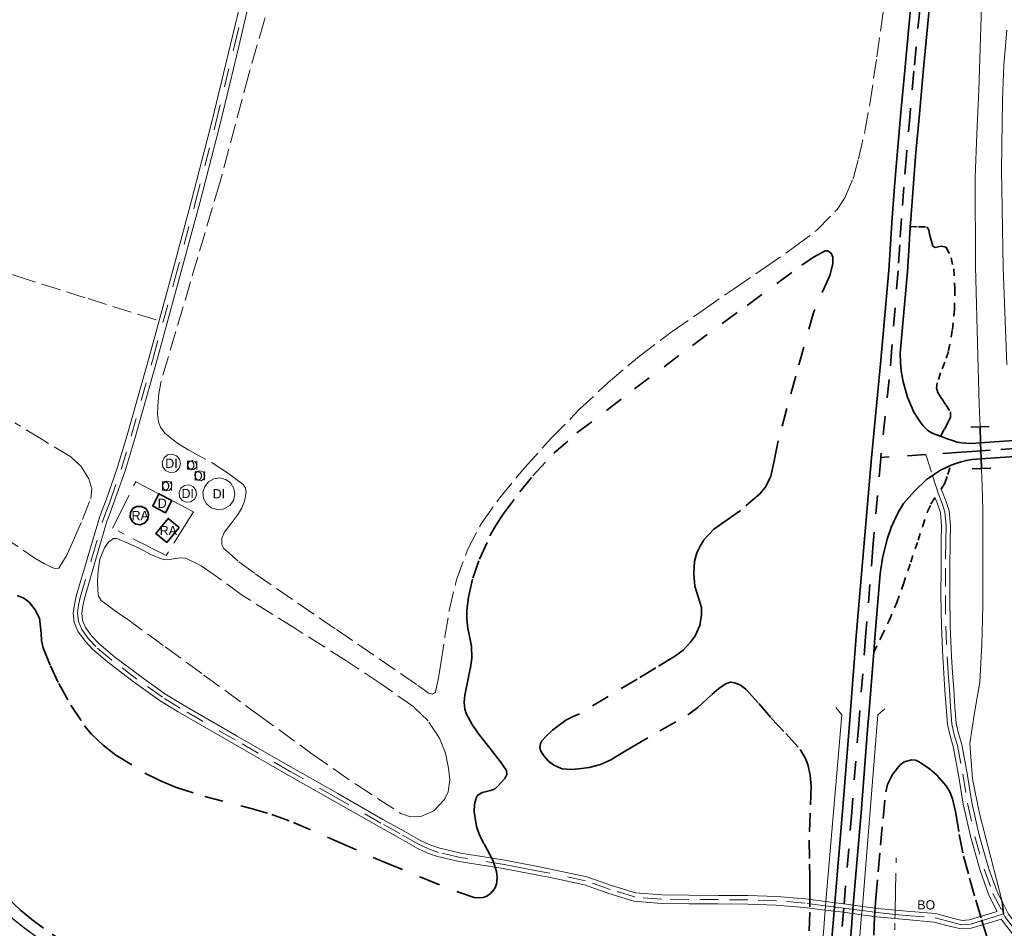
# Model space of a CAD drawing. Header units: metres. Extents: x 397317 to 400830, y 4588008 to 4590370.
# Tile 25 of 88: x 398457 to 398723, y 4588727 to 4588972. Entities that reach past the tile are written whole.
import ezdxf
from ezdxf.enums import TextEntityAlignment as Align

# ---------------------------------------------------------------- set-up
doc = ezdxf.new("R2010")
doc.units = ezdxf.units.M
doc.header["$MEASUREMENT"] = 0
for name, pattern in [('bt5mv20_conduc', [17.375, 10, -2.75, 1.875, -2.75]), ('bt5mv20_filat', [17.375, 10, -2.75, 1.875, -2.75]), ('bt5mv20_nopinta', [10, 5, -5]), ('bt5mv20_tlin1', [7, 5.25, -1.75]), ('bt5mv20_tlin7', [3.75, 1.875, -1.875])]:
    doc.linetypes.add(name, pattern=pattern)
for name, color, linetype, lineweight in [('COB01_CN', 7, 'Continuous', 15), ('COB01_LN', 7, 'Continuous', 15), ('CON01_LN', 7, 'Continuous', 15), ('DIP01_CN', 7, 'Continuous', 15), ('DIP01_LN', 7, 'Continuous', 15), ('EDI01_CN', 7, 'Continuous', 15), ('EDI01_LN', 7, 'Continuous', 15), ('ESP02_LN', 7, 'Continuous', 15), ('FLU01_LN', 7, 'Continuous', 15), ('FLU03_LN', 7, 'Continuous', 15), ('FLU04_LN', 7, 'Continuous', 15), ('MAI01_LN', 7, 'Continuous', 15), ('PAR01_LN', 7, 'Continuous', 15), ('PON01_LN', 7, 'Continuous', 15), ('PON02_LN', 7, 'Continuous', 15), ('RAI01_CN', 7, 'Continuous', 15), ('RAI01_LN', 7, 'Continuous', 15), ('TAN02_LN', 7, 'Continuous', 15), ('VIA01_LN', 7, 'Continuous', 15), ('VIA04_LN', 7, 'Continuous', 15), ('VIA16_LN', 7, 'Continuous', 15), ('VIA17_LN', 7, 'Continuous', 15), ('VIA19_LN', 7, 'Continuous', 15), ('VIA20_LN', 7, 'Continuous', 15)]:
    doc.layers.add(name, color=color, linetype=linetype, lineweight=lineweight)
doc.styles.add('034', font='txt')

msp = doc.modelspace()

# ---------------------------------------------------------------- linework, layer by layer
at = {"layer": 'COB01_LN', "color": 92, "linetype": 'bt5mv20_nopinta', "lineweight": 35}
for points in [[(398579.32, 4588802.8, 131.86), (398578.4, 4588807.69, 131.65), (398578.07, 4588810.13, 131.54), (398578.06, 4588812.57, 131.45), (398578.53, 4588816.05, 131.33), (398579.73, 4588821.2, 131.15), (398581.5, 4588826.3, 131.07), (398584.34, 4588832.6, 131.2), (398586.01, 4588835.57, 131.33), (398587.92, 4588838.45, 131.47), (398592.43, 4588844.49, 131.78), (398595.96, 4588848.84, 132.02), (398601.61, 4588854.95, 132.38), (398607.86, 4588860.44, 132.71), (398623.39, 4588872.34, 133.28), (398639.04, 4588884.05, 133.7), (398653.8, 4588894.91, 133.78), (398668.62, 4588905.74, 133.75), (398671.72, 4588907.93, 133.83), (398674.87, 4588909.68, 134.2), (398675.52, 4588909.67, 134.35), (398676.49, 4588908.97, 134.66), (398676.99, 4588907.95, 134.95), (398676.97, 4588906.13, 135.38), (398676.13, 4588902.95, 136.12), (398671.83, 4588893.27, 138.26), (398666.96, 4588875.81, 141.8), (398664.55, 4588867.06, 143.36), (398662.18, 4588858.3, 144.64), (398661.24, 4588853.3, 145.06), (398660.08, 4588848.32, 145.25), (398658.69, 4588845.73, 145.32), (398657.24, 4588844.02, 145.36), (398652.05, 4588839.5, 145.49), (398648.46, 4588837, 145.68), (398644.87, 4588834.44, 145.96), (398642.17, 4588831.54, 146.52), (398641.1, 4588829.89, 146.85), (398640.24, 4588828.07, 147.06), (398639.62, 4588825.84, 147.17), (398639.39, 4588822.4, 147.25), (398639.66, 4588819.04, 147.24), (398640.61, 4588816.14, 147.18), (398641.49, 4588813.24, 147.12), (398641.52, 4588811.34, 147.1), (398641.04, 4588808.45, 147.08), (398639.75, 4588805.61, 147.06), (398638.53, 4588803.87, 147.02), (398636.51, 4588801.71, 146.93), (398634.16, 4588800, 146.86), (398629.14, 4588796.97, 147.06), (398624.11, 4588793.95, 147.27), (398616.31, 4588789.26, 147.16), (398608.5, 4588784.58, 147.02), (398606.69, 4588783.73, 147.02), (398604.85, 4588782.82, 147.02), (398601.22, 4588780.12, 146.86), (398599.67, 4588778.68, 146.47), (398598.38, 4588777.24, 145.68), (398597.98, 4588776.58, 145.15), (398597.84, 4588775.38, 144.03), (398598.11, 4588774.47, 143.07), (398598.98, 4588773.11, 141.59), (398600.19, 4588771.79, 140.22), (398601.59, 4588770.66, 138.84), (398603.85, 4588769.73, 136.83), (398605.11, 4588769.56, 136.01), (398606.48, 4588769.54, 135.4), (398609.11, 4588769.74, 134.92), (398611.16, 4588770.06, 134.93), (398614.2, 4588770.86, 135.3), (398616.99, 4588772.13, 135.83), (398619.82, 4588773.86, 136.41), (398622.65, 4588775.58, 136.97), (398630.26, 4588779.94, 138.17), (398637.83, 4588784.29, 139.23), (398640.52, 4588786.27, 139.64), (398644.31, 4588789.8, 139.97), (398646.19, 4588791.43, 139.82), (398648.13, 4588792.73, 139.36), (398649.45, 4588793.07, 138.81), (398650.5, 4588792.95, 138.27), (398652.07, 4588792.3, 137.38), (398653.44, 4588791.25, 136.59), (398656.98, 4588787.37, 134.32), (398660.33, 4588783.42, 132.47), (398664.28, 4588779.25, 131.21), (398668.16, 4588774.88, 130.01), (398669.53, 4588772.66, 129.4), (398670.25, 4588770.84, 128.93), (398670.89, 4588767.94, 128.23), (398671.09, 4588764.98, 127.59), (398670.84, 4588757.7, 126.61), (398670.62, 4588750.43, 125.83), (398670.71, 4588743.93, 124.52)], [(398456.65, 4588816.49, 127.35), (398458.45, 4588815.79, 127.35), (398459.89, 4588814.69, 127.35), (398461.52, 4588812.68, 127.32), (398462.61, 4588810.4, 127.25), (398463.09, 4588806.36, 127.07), (398463.23, 4588804.34, 126.97), (398463.67, 4588802.39, 126.91), (398465.6, 4588797.5, 126.91), (398467.87, 4588792.71, 126.93), (398471.11, 4588786.86, 126.84), (398474.85, 4588781.29, 126.71), (398476.72, 4588779.05, 126.63), (398479.84, 4588776.07, 126.49), (398483.32, 4588773.42, 126.36), (398491.13, 4588768.56, 126.12), (398495.2, 4588766.51, 126.01), (398499.41, 4588764.74, 125.92), (398507.36, 4588762.2, 125.81), (398519.46, 4588759.06, 125.75), (398525.45, 4588757.33, 125.74), (398531.29, 4588755.19, 125.74), (398543.68, 4588749.8, 125.84), (398556.06, 4588744.37, 125.93), (398566.08, 4588740.23, 125.77), (398576.15, 4588736.24, 125.43), (398580.34, 4588734.85, 125.2), (398582.48, 4588734.9, 125.08), (398583.52, 4588735.29, 125.03), (398584.52, 4588735.99, 125), (398585.62, 4588737.38, 124.97), (398586.08, 4588738.52, 124.96), (398586.29, 4588740.27, 124.95), (398586.12, 4588741.95, 124.95), (398585.11, 4588744.99, 124.96), (398582.7, 4588749.53, 125.01), (398581.56, 4588751.81, 125.04), (398580.75, 4588754.1, 125.07), (398580.09, 4588758.09, 125.18), (398580.17, 4588760.14, 125.28), (398580.72, 4588762.03, 125.39), (398581.16, 4588762.64, 125.46), (398582.33, 4588763.27, 125.66), (398584.5, 4588763.82, 126.11), (398585.54, 4588764.22, 126.38), (398586.39, 4588764.88, 126.67), (398588.36, 4588767.05, 127.8), (398588.95, 4588768.13, 128.4), (398588.81, 4588769.21, 128.83), (398587.23, 4588771.59, 129.42), (398584.36, 4588775.16, 130.15), (398581.57, 4588778.74, 130.74), (398579.64, 4588781.52, 131.16), (398577.92, 4588784.6, 131.45), (398577.54, 4588785.82, 131.48), (398577.42, 4588787.7, 131.49), (398577.56, 4588789.57, 131.51), (398578.55, 4588794.56, 131.79), (398579.13, 4588797.06, 131.92), (398579.48, 4588799.56, 131.95), (398579.32, 4588802.8, 131.86)], [(398470.26, 4588722.26, 124.63), (398463.69, 4588726.63, 124.36), (398460.54, 4588728.96, 124.19), (398457.52, 4588731.49, 124.12), (398451.94, 4588736.91, 124.17), (398446.72, 4588742.65, 124.26), (398434.69, 4588757.01, 124.61), (398422.68, 4588771.38, 124.83), (398411.34, 4588784.77, 124.8), (398405.41, 4588791.22, 124.79), (398399.03, 4588797.21, 124.77)], [(398688.07, 4588724.72, 124.97), (398688.24, 4588729.75, 124.94), (398688.57, 4588734.74, 125.25), (398689.21, 4588741.9, 126.18), (398689.87, 4588749.05, 127.16), (398690.56, 4588756.27, 128.09), (398691.28, 4588763.5, 128.98), (398691.71, 4588765.46, 129.1), (398693.09, 4588768.18, 128.93), (398695.12, 4588770.72, 128.47), (398696.26, 4588771.59, 128.2), (398698.28, 4588772.14, 127.71), (398699.27, 4588772.05, 127.48), (398700.15, 4588771.7, 127.29), (398702.97, 4588769.81, 126.7), (398704.99, 4588768.11, 126.28), (398707.61, 4588765.13, 125.7), (398708.61, 4588763.44, 125.45), (398709.33, 4588761.62, 125.24), (398710.24, 4588757.75, 124.87), (398711.13, 4588751.91, 124.4), (398712.26, 4588746.13, 124.04), (398713.9, 4588740.18, 123.73), (398715.59, 4588734.23, 123.57), (398717.17, 4588728.91, 123.59), (398718.85, 4588723.62, 123.62)], [(398670.71, 4588743.93, 124.52), (398670.75, 4588740.68, 123.88), (398670.78, 4588737.41, 123.53), (398670.74, 4588730.96, 123.35), (398670.58, 4588724.48, 123.28)]]:
    msp.add_polyline3d(points, dxfattribs=at)
at = {"layer": 'CON01_LN', "color": 7, "linetype": 'bt5mv20_conduc', "lineweight": 15}
msp.add_polyline3d([(398692.22, 4588643.75, 127.68), (398692.22, 4588643.93, 128.18), (398693.77, 4588729.24, 128.6), (398693.79, 4588730.37, 128.6), (398693.81, 4588731.51, 128.61), (398694.07, 4588745.65, 128.68)], dxfattribs=at)
at = {"layer": 'DIP01_LN', "color": 6, "linetype": 'Continuous', "lineweight": 15}
for points in [[(398499.11, 4588849.88, 132.91), (398497.86, 4588849.78, 132.91), (398496.72, 4588850.3, 132.91), (398495.98, 4588851.31, 132.91), (398495.82, 4588852.55, 132.92), (398496.29, 4588853.71, 132.92), (398497.27, 4588854.5, 132.92), (398498.5, 4588854.71, 132.92), (398499.68, 4588854.29, 132.92), (398500.51, 4588853.36, 132.92), (398500.78, 4588852.13, 132.92), (398500.41, 4588850.93, 132.91), (398499.51, 4588850.06, 132.91), (398499.11, 4588849.88, 132.91)], [(398504.25, 4588850.52, 132.6), (398504.96, 4588851.03, 132.61), (398505.16, 4588851.88, 132.63), (398504.74, 4588852.65, 132.65), (398503.91, 4588852.95, 132.66), (398503.1, 4588852.63, 132.65), (398502.7, 4588851.85, 132.63), (398502.92, 4588851, 132.61), (398503.64, 4588850.51, 132.6), (398504.25, 4588850.52, 132.6)], [(398506.35, 4588847.54, 132.91), (398507.09, 4588848.08, 132.91), (398507.32, 4588848.97, 132.91), (398506.93, 4588849.81, 132.91), (398506.09, 4588850.2, 132.91), (398505.2, 4588849.98, 132.91), (398504.65, 4588849.23, 132.91), (398504.7, 4588848.32, 132.91), (398505.32, 4588847.64, 132.91), (398506.24, 4588847.51, 132.91), (398506.35, 4588847.54, 132.91)], [(398497.73, 4588844.96, 132.99), (398498.34, 4588845.6, 132.99), (398498.39, 4588846.49, 132.99), (398497.85, 4588847.2, 132.99), (398496.98, 4588847.38, 132.99), (398496.2, 4588846.94, 132.99), (398495.89, 4588846.11, 132.99), (398496.2, 4588845.27, 132.99), (398496.98, 4588844.84, 132.99), (398497.73, 4588844.96, 132.99)], [(398512.66, 4588839.99, 133.34), (398514.06, 4588840.87, 133.34), (398515.02, 4588842.22, 133.34), (398515.4, 4588843.83, 133.34), (398515.15, 4588845.46, 133.34), (398514.3, 4588846.88, 133.34), (398512.98, 4588847.87, 133.34), (398511.38, 4588848.29, 133.34), (398509.75, 4588848.08, 133.34), (398508.31, 4588847.27, 133.34), (398507.28, 4588845.98, 133.34), (398506.81, 4588844.4, 133.34), (398506.98, 4588842.75, 133.34), (398507.75, 4588841.29, 133.34), (398509.02, 4588840.23, 133.34), (398510.59, 4588839.72, 133.34), (398512.24, 4588839.85, 133.34), (398512.66, 4588839.99, 133.34)], [(398503.62, 4588841.88, 133.34), (398504.59, 4588842.63, 133.34), (398505.05, 4588843.76, 133.34), (398504.89, 4588844.97, 133.34), (398504.14, 4588845.94, 133.34), (398503.02, 4588846.42, 133.34), (398501.8, 4588846.26, 133.34), (398500.83, 4588845.53, 133.34), (398500.35, 4588844.41, 133.34), (398500.49, 4588843.19, 133.34), (398501.21, 4588842.21, 133.34), (398502.33, 4588841.72, 133.34), (398503.55, 4588841.85, 133.34), (398503.62, 4588841.88, 133.34)]]:
    msp.add_polyline3d(points, dxfattribs=at)
at = {"layer": 'EDI01_LN', "color": 1, "linetype": 'Continuous', "lineweight": 35}
msp.add_polyline3d([(398498.41, 4588842.2, 130.19), (398494.93, 4588843.99, 130.19), (398493.23, 4588840.68, 130.19), (398496.71, 4588838.89, 130.19), (398498.41, 4588842.2, 130.19)], dxfattribs=at)
at = {"layer": 'ESP02_LN', "color": 254, "linetype": 'bt5mv20_tlin7', "lineweight": 35}
for points in [[(398697.9, 4588916.18, 133.45), (398700.12, 4588916.13, 133.19), (398702.34, 4588916.08, 132.98), (398702.9, 4588915.35, 132.97), (398703.1, 4588914.14, 132.98), (398703.52, 4588912.53, 132.98), (398703.98, 4588910.94, 132.98), (398704.63, 4588910.58, 132.98), (398706.26, 4588910.92, 132.98), (398707.55, 4588910.65, 132.98), (398708.93, 4588907.78, 132.98), (398709.62, 4588904.75, 132.98), (398709.95, 4588899.31, 132.98), (398709.85, 4588893.89, 132.98), (398709.25, 4588888.14, 132.98), (398708.2, 4588882.43, 132.98), (398707.19, 4588879.54, 132.98), (398706.09, 4588876.7, 132.98), (398705.19, 4588873.97, 132.96), (398705.02, 4588872.61, 132.95), (398705.36, 4588871.37, 132.94), (398706.4, 4588869.7, 132.94), (398707.48, 4588868.05, 132.94), (398708.73, 4588866.15, 132.94), (398708.75, 4588864.66, 132.93), (398708, 4588863.15, 132.94), (398707.02, 4588861.34, 133.03), (398706.04, 4588859.53, 133.14)], [(398706.25, 4588845.28, 132.75), (398707.26, 4588846.88, 132.85), (398708.02, 4588849.25, 133.07), (398708.77, 4588851.61, 133.29)], [(398688.01, 4588801.2, 132.81), (398690.1, 4588805.47, 132.74), (398692.19, 4588809.74, 132.67), (398694.27, 4588814.62, 132.65), (398696.03, 4588819.63, 132.66), (398698.02, 4588825.54, 132.65), (398700, 4588831.45, 132.64), (398701.27, 4588835.31, 132.64), (398702.55, 4588839.17, 132.64), (398703.48, 4588841.21, 132.66), (398704.56, 4588843.05, 132.69)]]:
    msp.add_polyline3d(points, dxfattribs=at)
at = {"layer": 'FLU01_LN', "color": 150, "linetype": 'Continuous', "lineweight": 15}
for points in [[(398717.29, 4588981.39, 129.76), (398716.83, 4588967.2, 129.24), (398716.46, 4588953, 128.72), (398715.86, 4588941.25, 128.54), (398715.4, 4588929.5, 128.36), (398715.54, 4588905.37, 128), (398716.15, 4588881.23, 127.65), (398716.33, 4588874.63, 127.59), (398716.53, 4588868.03, 127.55), (398716.75, 4588862.13, 127.5)], [(398717.16, 4588850.81, 127.38), (398717.43, 4588843.06, 127.27), (398717.5, 4588839.26, 126.42), (398717.52, 4588835.47, 125.42), (398717.53, 4588824.56, 124.52), (398717.47, 4588813.63, 124.08), (398717.2, 4588803.34, 124.03), (398716.71, 4588793.07, 123.94), (398715.28, 4588784.79, 123.72), (398714.02, 4588776.55, 123.55), (398714.69, 4588767.03, 123.52), (398716.59, 4588757.61, 123.49), (398719.65, 4588745.71, 123.44), (398722.71, 4588733.81, 123.38)]]:
    msp.add_polyline3d(points, dxfattribs=at)
at = {"layer": 'FLU03_LN', "color": 150, "linetype": 'bt5mv20_nopinta', "lineweight": 35}
msp.add_polyline3d([(398716.75, 4588862.13, 127.5), (398716.91, 4588857.81, 127.46), (398716.99, 4588855.61, 127.44), (398716.99, 4588855.54, 127.44), (398717.07, 4588853.41, 127.41), (398717.16, 4588850.81, 127.38)], dxfattribs=at)
at = {"layer": 'FLU04_LN', "color": 202, "linetype": 'bt5mv20_nopinta', "lineweight": 35}
msp.add_polyline3d([(398722.71, 4588733.81, 123.38), (398723.08, 4588730.49, 123.32)], dxfattribs=at)
at = {"layer": 'MAI01_LN', "color": 150, "linetype": 'Continuous', "lineweight": 25}
msp.add_polyline3d([(398449.72, 4588733.78, 123.7), (398458.3, 4588726.96, 123.7), (398467.16, 4588720.43, 123.7)], dxfattribs=at)
at = {"layer": 'PAR01_LN', "color": 3, "linetype": 'bt5mv20_tlin1', "lineweight": 15}
for points in [[(398369.36, 4589016.54, 134.22), (398370.6, 4589002.84, 133.98), (398371.67, 4588994.72, 133.67), (398373.1, 4588986.66, 133.41), (398375.22, 4588976.33, 133.12), (398377.34, 4588966.01, 132.83), (398380.33, 4588957.24, 132.46), (398383.32, 4588948.47, 132.1), (398385.45, 4588942.76, 132.02), (398387.89, 4588937.13, 132.01), (398389.5, 4588934.37, 131.96), (398391.65, 4588932.02, 131.91), (398393.37, 4588930.83, 131.88), (398399.45, 4588927.55, 131.81), (398405.53, 4588924.28, 131.73), (398413.86, 4588919.8, 131.57), (398422.21, 4588915.34, 131.4), (398430.51, 4588911.48, 131.28), (398439.09, 4588908.28, 131.18), (398456.61, 4588902.75, 130.82), (398475.77, 4588896.73, 130.19), (398494.94, 4588890.7, 129.56)], [(398525.72, 4588979.24, 130.42), (398523.4, 4588972.02, 130.28), (398519.25, 4588957.4, 130.15), (398511.37, 4588928.03, 129.91), (398503.46, 4588901.25, 129.3), (398495.52, 4588874.45, 128.77), (398494.86, 4588871.08, 128.73), (398494.58, 4588867.66, 128.69), (398494.54, 4588865.52, 128.66), (398494.84, 4588863.39, 128.64), (398495.34, 4588862.03, 128.62), (398496.52, 4588860.41, 128.6), (398499.72, 4588857.8, 128.54), (398503, 4588855.82, 128.46), (398509.57, 4588852.16, 128.31), (398513.68, 4588849.51, 128.35), (398517.68, 4588846.51, 128.38), (398518.31, 4588845.56, 128.36), (398518.51, 4588844.39, 128.33), (398518.08, 4588842.02, 128.28), (398517.31, 4588840.21, 128.25), (398516.36, 4588838.45, 128.23), (398514.44, 4588835.97, 128.25), (398512.54, 4588833.54, 128.27), (398511.91, 4588831.95, 128.27), (398511.89, 4588830.24, 128.26), (398512.39, 4588829.32, 128.27), (398516.5, 4588825.64, 128.37), (398520.91, 4588822.39, 128.47), (398542.89, 4588807.32, 128.9), (398564.86, 4588792.25, 129.33), (398566.32, 4588791.19, 129.33), (398567.77, 4588790.12, 129.33), (398568.81, 4588789.88, 129.33), (398569.61, 4588790.37, 129.33), (398570.49, 4588794.26, 129.37), (398571.09, 4588798.17, 129.44), (398572.2, 4588805.31, 129.55), (398573.34, 4588812.44, 129.66), (398575.3, 4588820.79, 129.81), (398578.27, 4588828.9, 129.98), (398582.12, 4588836.17, 130.2), (398586.89, 4588842.84, 130.42), (398593.78, 4588851.13, 130.64), (398601.01, 4588859.08, 130.85), (398608.49, 4588866.73, 131.08), (398616.29, 4588874.06, 131.3), (398624.72, 4588881.21, 131.47), (398633.54, 4588887.84, 131.58), (398641.98, 4588893.65, 131.67), (398650.42, 4588899.46, 131.72), (398658.49, 4588905.04, 131.72), (398666.55, 4588910.63, 131.72), (398672.66, 4588915.25, 131.72), (398678.12, 4588920.82, 131.72), (398680.24, 4588923.99, 131.69), (398682.46, 4588929.13, 131.6), (398683.95, 4588934.53, 131.54), (398685.61, 4588941.87, 131.54), (398686.97, 4588949.25, 131.54), (398688.88, 4588962.01, 131.5), (398690.63, 4588974.79, 131.45)], [(398446.6, 4588836.57, 127.32), (398461.42, 4588826.62, 127.27), (398464.01, 4588825.09, 127.27), (398466.68, 4588823.8, 127.27), (398467.89, 4588823.93, 127.27), (398470.12, 4588827.59, 127.27), (398471.81, 4588831.43, 127.27), (398474.3, 4588837.04, 127.27), (398476.5, 4588842.69, 127.27), (398476.78, 4588845.34, 127.27), (398476.01, 4588848.01, 127.27), (398473.91, 4588851.35, 127.27), (398471.08, 4588853.95, 127.27), (398463.51, 4588858.55, 127.37), (398456.02, 4588863.17, 127.47)], [(398486.16, 4588810.27, 127.51), (398496.6, 4588802.66, 127.54), (398507.03, 4588795.04, 127.57), (398521.63, 4588784.4, 127.58), (398536.24, 4588773.75, 127.55), (398548.1, 4588765.52, 127.24), (398560.24, 4588757.64, 126.95), (398562.86, 4588756.73, 126.95), (398565.63, 4588756.84, 126.95), (398569.19, 4588758.36, 126.95), (398572.07, 4588761.38, 126.95), (398573.04, 4588763.49, 126.95), (398573.47, 4588766.7, 126.95), (398573.15, 4588769.87, 126.97), (398572.31, 4588773.94, 127.03), (398570.68, 4588777.94, 127.1), (398567.61, 4588782.63, 127.19), (398563.76, 4588786.41, 127.28), (398554.8, 4588792.77, 127.27), (398545.67, 4588798.79, 127.21), (398531.59, 4588807.68, 127.41), (398517.51, 4588816.54, 127.57), (398510.11, 4588821.94, 127.5), (398506.33, 4588824.53, 127.46), (398502.18, 4588826.63, 127.44), (398500.82, 4588826.72, 127.44), (398499.43, 4588826.49, 127.44), (398497.83, 4588826.22, 127.44), (398496.24, 4588826.19, 127.44), (398492.75, 4588827.61, 127.44), (398489.39, 4588829.37, 127.44), (398486.49, 4588830.69, 127.44), (398483.58, 4588831.88, 127.44), (398482.64, 4588831.88, 127.44), (398481.32, 4588830.91, 127.44), (398480.2, 4588829.43, 127.44), (398478.93, 4588826.35, 127.44), (398478.5, 4588823.2, 127.44), (398478.29, 4588820.47, 127.44), (398478.38, 4588817.75, 127.44), (398478.59, 4588816.3, 127.44), (398479.3, 4588815.13, 127.44), (398481.29, 4588813.69, 127.45), (398483.28, 4588812.24, 127.46), (398486.16, 4588810.27, 127.51)]]:
    msp.add_polyline3d(points, dxfattribs=at)
at = {"layer": 'PON01_LN', "color": 1, "linetype": 'Continuous', "lineweight": 15}
for points in [[(398679.39, 4588784.32, 132.76), (398677.78, 4588786.23, 132.76)], [(398665.83, 4588624.2, 132.76), (398666.8, 4588635.64, 132.76), (398666.9, 4588636.91, 132.76), (398667.01, 4588638.19, 132.76), (398667.43, 4588643.12, 132.76), (398669.14, 4588663.22, 132.76), (398669.19, 4588663.85, 132.76), (398669.42, 4588666.57, 132.76), (398669.65, 4588669.26, 132.76), (398669.82, 4588671.31, 132.76), (398670.21, 4588675.88, 132.76), (398670.27, 4588676.56, 132.76), (398674.32, 4588724.39, 132.76), (398674.93, 4588731.55, 132.76), (398675.03, 4588732.69, 132.76), (398675.12, 4588733.82, 132.76), (398679.39, 4588784.32, 132.76)], [(398689.14, 4588784.24, 132.76), (398684.95, 4588732.53, 132.76), (398684.86, 4588731.4, 132.76), (398684.76, 4588730.26, 132.76), (398684.3, 4588724.55, 132.76), (398680.8, 4588681.35, 132.76), (398680.73, 4588680.46, 132.76), (398680.27, 4588674.82, 132.76), (398680.05, 4588672.09, 132.76), (398679.84, 4588669.47, 132.76), (398679.7, 4588667.8, 132.76), (398679.36, 4588663.59, 132.76), (398677.88, 4588645.33, 132.76), (398677.53, 4588641.06, 132.76), (398677.43, 4588639.84, 132.76), (398677.34, 4588638.63, 132.76), (398676.15, 4588623.98, 132.76)], [(398689.14, 4588784.24, 132.76), (398691.04, 4588785.86, 132.76)]]:
    msp.add_polyline3d(points, dxfattribs=at)
at = {"layer": 'PON02_LN', "color": 1, "linetype": 'Continuous', "lineweight": 35}
for points in [[(398714.25, 4588862.04, 127.5), (398716.75, 4588862.13, 127.5), (398719.25, 4588862.22, 127.5)], [(398719.66, 4588850.9, 127.38), (398717.16, 4588850.81, 127.38), (398714.66, 4588850.72, 127.38)]]:
    msp.add_polyline3d(points, dxfattribs=at)
at = {"layer": 'RAI01_LN', "color": 202, "linetype": 'Continuous', "lineweight": 35}
for points in [[(398492.03, 4588838.94, 128.28), (398491.35, 4588840.01, 128.28), (398490.24, 4588840.61, 128.28), (398488.98, 4588840.61, 128.28), (398487.87, 4588839.99, 128.28), (398487.2, 4588838.92, 128.28), (398487.13, 4588837.66, 128.28), (398487.68, 4588836.52, 128.28), (398488.71, 4588835.79, 128.28), (398489.96, 4588835.64, 128.28), (398491.13, 4588836.12, 128.28), (398491.92, 4588837.11, 128.28), (398492.14, 4588838.35, 128.28), (398492.03, 4588838.94, 128.28)], [(398497.04, 4588830.83, 128.38), (398500.38, 4588834.92, 128.38), (398497.43, 4588837.33, 128.38), (398494.09, 4588833.24, 128.38), (398497.04, 4588830.83, 128.38)]]:
    msp.add_polyline3d(points, dxfattribs=at)
at = {"layer": 'TAN02_LN', "color": 7, "linetype": 'bt5mv20_filat', "lineweight": 15}
msp.add_polyline3d([(398498.41, 4588842.2, 127.55), (398504.29, 4588839.14, 127.55), (398496.88, 4588827.29, 127.55), (398482.37, 4588834.72, 127.55), (398488.64, 4588847.24, 127.55), (398494.93, 4588843.99, 127.55)], dxfattribs=at)
at = {"layer": 'VIA01_LN', "color": 6, "linetype": 'bt5mv20_nopinta', "lineweight": 35}
for points in [[(398693.39, 4589153.03, 134.97), (398700.13, 4589135.02, 134.09), (398703.22, 4589122.88, 133.7), (398705.59, 4589110.55, 133.55), (398707.28, 4589102.67, 133.55), (398708.37, 4589094.71, 133.55), (398708.46, 4589086.25, 133.51), (398708.44, 4589077.79, 133.43), (398708.43, 4589069.18, 133.24), (398708.19, 4589060.58, 133.09), (398705.03, 4589025.68, 133.09), (398703.85, 4589011.17, 133.09), (398701.37, 4588984.66, 133.11), (398698.9, 4588958.14, 133.21), (398697.87, 4588946.75, 133.31), (398696.84, 4588935.36, 133.39), (398696.18, 4588926.85, 133.41), (398695.52, 4588918.35, 133.44), (398695.08, 4588911.29, 133.46), (398694.61, 4588904.24, 133.45), (398692.93, 4588883.53, 133.28), (398692.21, 4588874.88, 133.25), (398689.95, 4588853.82, 133.08)], [(398727.34, 4588856.34, 132.73), (398719.48, 4588855.78, 133.13), (398716.99, 4588855.61, 133.26), (398714.49, 4588855.43, 133.39), (398711.66, 4588855.23, 133.53), (398702.14, 4588854.61, 133.33), (398689.95, 4588853.82, 133.08)], [(398689.95, 4588853.82, 133.08), (398689.92, 4588853.52, 133.08), (398687.81, 4588829.45, 132.95), (398685.82, 4588805.37, 132.85), (398684.17, 4588784.28, 132.65), (398683.97, 4588781.69, 132.62), (398682.09, 4588758.01, 132.41), (398679.93, 4588732.06, 132.5), (398679.23, 4588723.65, 132.53)]]:
    msp.add_polyline3d(points, dxfattribs=at)
at = {"layer": 'VIA04_LN', "color": 1, "linetype": 'Continuous', "lineweight": 35}
for points in [[(398681.66, 4588784.3, 132.64), (398683.32, 4588805.57, 132.85), (398685.32, 4588829.66, 132.95), (398687.42, 4588853.75, 133.08), (398689.87, 4588879.1, 133.28), (398692.11, 4588904.43, 133.45), (398692.57, 4588911.46, 133.46), (398693.02, 4588918.53, 133.44), (398693.68, 4588927.05, 133.41), (398694.34, 4588935.59, 133.39), (398695.37, 4588946.98, 133.31), (398696.4, 4588958.37, 133.21), (398698.87, 4588984.89, 133.11)], [(398727.18, 4588858.53, 132.73), (398719.4, 4588857.98, 133.13), (398716.91, 4588857.81, 133.25), (398714.41, 4588857.63, 133.38), (398713.03, 4588857.67, 133.43), (398711.83, 4588857.76, 133.48), (398710.52, 4588857.99, 133.53), (398709.26, 4588858.36, 133.4), (398707.9, 4588858.82, 133.27), (398706.04, 4588859.53, 133.14), (398704.28, 4588860.21, 133.01), (398703.21, 4588860.77, 132.96), (398702.58, 4588861.19, 132.93), (398701.38, 4588862.36, 132.95), (398700.53, 4588863.41, 132.96), (398698.89, 4588866.08, 133), (398697.17, 4588870.1, 132.96), (398695.95, 4588874.21, 133), (398695.43, 4588877.23, 133.15), (398695.22, 4588879.46, 133.19), (398695.16, 4588881.95, 133.3), (398697.11, 4588904.05, 133.45), (398697.58, 4588911.13, 133.46), (398697.9, 4588916.18, 133.45), (398698.02, 4588918.17, 133.44), (398698.68, 4588926.66, 133.41), (398699.34, 4588935.13, 133.39), (398699.34, 4588935.17, 133.39), (398700.37, 4588946.52, 133.31), (398701.4, 4588957.91, 133.21), (398703.86, 4588984.42, 133.11)], [(398686.69, 4588784.26, 132.65), (398688.01, 4588801.2, 132.81), (398688.32, 4588805.17, 132.85), (398689.73, 4588822.38, 132.92), (398690.36, 4588826.59, 132.94), (398691.64, 4588831.74, 133.01), (398692.72, 4588834.9, 133.05), (398694, 4588837.64, 133.08), (398695, 4588839.58, 133.09), (398696.1, 4588841.4, 133.09), (398699.01, 4588844.73, 133.08), (398702.32, 4588847.89, 132.99), (398703.91, 4588848.94, 133.02), (398706.05, 4588850.34, 133.06), (398708.77, 4588851.61, 133.29), (398708.93, 4588851.69, 133.3), (398710.21, 4588852.17, 133.41), (398711.66, 4588852.66, 133.53), (398713.07, 4588853.03, 133.46), (398714.57, 4588853.23, 133.39), (398717.07, 4588853.41, 133.26), (398719.56, 4588853.58, 133.13), (398727.49, 4588854.14, 132.73)], [(398668.09, 4588624.15, 132.95), (398668.55, 4588629.5, 132.81), (398669.15, 4588636.41, 132.78), (398669.37, 4588638.95, 132.77), (398671.16, 4588659.5, 132.67), (398671.61, 4588664.67, 132.69), (398672.72, 4588677.45, 132.75), (398673.76, 4588689.51, 132.8), (398676.73, 4588723.86, 132.53), (398677.34, 4588731.24, 132.5), (398677.53, 4588733.51, 132.5), (398679.59, 4588758.21, 132.41), (398681.47, 4588781.89, 132.62), (398681.66, 4588784.3, 132.64)], [(398673.12, 4588624.04, 132.94), (398673.55, 4588629.06, 132.81), (398674.32, 4588637.9, 132.77), (398674.53, 4588640.41, 132.76), (398676.15, 4588659.07, 132.67), (398676.8, 4588666.49, 132.7), (398677.92, 4588679.4, 132.76), (398678.76, 4588689.07, 132.8), (398681.73, 4588723.43, 132.53), (398682.33, 4588730.59, 132.51), (398682.51, 4588732.85, 132.5), (398684.59, 4588757.81, 132.41), (398686.47, 4588781.49, 132.62), (398686.69, 4588784.26, 132.65)]]:
    msp.add_polyline3d(points, dxfattribs=at)
at = {"layer": 'VIA16_LN', "color": 42, "linetype": 'bt5mv20_nopinta', "lineweight": 15}
for points in [[(398675.03, 4588732.69, 123.71), (398669.48, 4588733.4, 123.8), (398661.76, 4588734.04, 124.15), (398654.03, 4588734.31, 124.45), (398646.05, 4588734.36, 124.46), (398638.07, 4588734.4, 124.46), (398630.76, 4588734.47, 124.46), (398623.47, 4588735.07, 124.46), (398616.8, 4588737.1, 124.63), (398610.2, 4588739.45, 124.87), (398600.5, 4588741.51, 125.04), (398597.5, 4588742.09, 125.07), (398597.49, 4588742.09, 125.07), (398592.83, 4588742.98, 125.09), (398588.16, 4588743.86, 125.12), (398576.28, 4588745.77, 125.29), (398570.48, 4588747.13, 125.41), (398567.71, 4588748.09, 125.48), (398565.06, 4588749.33, 125.56), (398559.97, 4588752.19, 125.93), (398554.89, 4588755.06, 126.34), (398542.65, 4588762.01, 126.89), (398530.41, 4588768.98, 127.02), (398515.53, 4588777.5, 126.91), (398500.67, 4588786.06, 126.81), (398495.88, 4588789.05, 126.8), (398488.97, 4588793.95, 126.85), (398482.17, 4588799.09, 126.89), (398477.88, 4588802.74, 126.8), (398475.93, 4588804.84, 126.74), (398474.1, 4588807.3, 126.75), (398473.16, 4588809.51, 126.81), (398472.92, 4588811.77, 126.88), (398473.2, 4588813.91, 126.95), (398473.67, 4588816.02, 127.02), (398476.79, 4588826.63, 127.34), (398479.91, 4588837.23, 127.66), (398480.77, 4588839.48, 127.72), (398481.62, 4588841.74, 127.83), (398484.68, 4588850.58, 128.37), (398487.39, 4588859.54, 128.81), (398493.33, 4588880.6, 129.32), (398499.14, 4588901.71, 129.83), (398504.84, 4588922.93, 130.35), (398510.32, 4588944.19, 130.88), (398515.35, 4588965.13, 131.17), (398517.84, 4588975.6, 131.54)], [(398702.14, 4588854.61, 133.33), (398703.91, 4588848.94, 132.99), (398705.41, 4588844.16, 132.71), (398706.38, 4588841.68, 132.29), (398707.27, 4588839.15, 131.73), (398707.55, 4588835.29, 131.34), (398707.47, 4588831.32, 130.97), (398707.4, 4588823.92, 130.02), (398707.38, 4588816.52, 129.03), (398707.48, 4588808.25, 128.01), (398707.84, 4588799.99, 126.98), (398708.14, 4588795.52, 126.11), (398708.45, 4588791.07, 125.12), (398708.77, 4588786.44, 124.31), (398709.1, 4588781.81, 123.92), (398709.79, 4588778.92, 123.92), (398710.65, 4588776.03, 123.92), (398712.09, 4588768.24, 123.79), (398713.39, 4588760.41, 123.63), (398715.38, 4588751.45, 123.56), (398717.87, 4588742.58, 123.52), (398720.24, 4588736.02, 123.43), (398723.08, 4588730.49, 123.32)], [(398684.86, 4588731.4, 123.65), (398688.97, 4588730.85, 123.65), (398693.79, 4588730.37, 123.65), (398696.77, 4588730.08, 123.65), (398704.58, 4588729.44, 123.65), (398709.41, 4588728.14, 123.7), (398711.8, 4588727.58, 123.71), (398714.14, 4588727.75, 123.66), (398718.61, 4588729.12, 123.49), (398723.08, 4588730.49, 123.32)], [(398723.08, 4588730.49, 123.32), (398723.44, 4588729.78, 123.31), (398723.9, 4588729.18, 123.29), (398728.31, 4588723.42, 123.08), (398730.57, 4588721.22, 123.08), (398732.84, 4588719.01, 123.08), (398737.99, 4588714.68, 123.14), (398743.21, 4588710.43, 123.08), (398745.43, 4588708.43, 122.88), (398747.66, 4588706.43, 122.63)]]:
    msp.add_polyline3d(points, dxfattribs=at)
at = {"layer": 'VIA17_LN', "color": 42, "linetype": 'bt5mv20_nopinta', "lineweight": 15}
msp.add_polyline3d([(398675.03, 4588732.69, 123.71), (398679.23, 4588732.15, 123.65), (398679.93, 4588732.06, 123.65), (398684.86, 4588731.4, 123.65)], dxfattribs=at)
at = {"layer": 'VIA19_LN', "color": 7, "linetype": 'Continuous', "lineweight": 15}
for points in [[(398674.93, 4588731.55, 123.72), (398669.36, 4588732.27, 123.8), (398661.7, 4588732.9, 124.15), (398654.01, 4588733.17, 124.45), (398646.04, 4588733.22, 124.46), (398638.06, 4588733.26, 124.46), (398630.71, 4588733.33, 124.46), (398623.26, 4588733.95, 124.46), (398616.44, 4588736.02, 124.63), (398609.89, 4588738.35, 124.87), (398600.27, 4588740.39, 125.04), (398597.29, 4588740.97, 125.07), (398592.62, 4588741.86, 125.09), (398587.96, 4588742.74, 125.12), (398576.06, 4588744.65, 125.29), (398570.16, 4588746.03, 125.41), (398567.28, 4588747.04, 125.48), (398564.54, 4588748.32, 125.56), (398559.42, 4588751.19, 125.93), (398554.33, 4588754.07, 126.34), (398542.09, 4588761.02, 126.89), (398529.85, 4588767.99, 127.02), (398514.96, 4588776.51, 126.91), (398500.08, 4588785.08, 126.81), (398495.25, 4588788.1, 126.8), (398488.3, 4588793.03, 126.85), (398481.46, 4588798.2, 126.89), (398477.09, 4588801.91, 126.8), (398475.06, 4588804.11, 126.74), (398473.11, 4588806.73, 126.75), (398472.04, 4588809.22, 126.81), (398471.77, 4588811.78, 126.88), (398472.07, 4588814.11, 126.95), (398472.57, 4588816.31, 127.02), (398475.7, 4588826.95, 127.34), (398478.82, 4588837.55, 127.66), (398479.7, 4588839.89, 127.72), (398480.55, 4588842.13, 127.83), (398483.6, 4588850.93, 128.37), (398486.3, 4588859.86, 128.81), (398492.24, 4588880.91, 129.32), (398498.05, 4588902.01, 129.83), (398503.74, 4588923.22, 130.35), (398509.22, 4588944.46, 130.88), (398514.25, 4588965.39, 131.17), (398516.74, 4588975.86, 131.54)], [(398675.12, 4588733.82, 123.72), (398669.6, 4588734.53, 123.8), (398661.83, 4588735.17, 124.15), (398654.05, 4588735.45, 124.45), (398646.06, 4588735.5, 124.46), (398638.08, 4588735.54, 124.46), (398630.82, 4588735.61, 124.46), (398623.68, 4588736.19, 124.46), (398617.16, 4588738.18, 124.63), (398610.51, 4588740.55, 124.87), (398600.72, 4588742.62, 125.04), (398597.71, 4588743.21, 125.07), (398593.04, 4588744.09, 125.09), (398588.36, 4588744.98, 125.12), (398576.5, 4588746.88, 125.29), (398570.8, 4588748.22, 125.41), (398568.14, 4588749.15, 125.48), (398565.58, 4588750.34, 125.56), (398560.53, 4588753.18, 125.93), (398555.45, 4588756.05, 126.34), (398543.21, 4588763, 126.89), (398530.97, 4588769.97, 127.02), (398516.09, 4588778.48, 126.91), (398501.26, 4588787.04, 126.81), (398496.51, 4588790, 126.8), (398489.65, 4588794.87, 126.85), (398482.88, 4588799.98, 126.89), (398478.67, 4588803.56, 126.8), (398476.81, 4588805.57, 126.74), (398475.09, 4588807.87, 126.75), (398474.27, 4588809.8, 126.81), (398474.07, 4588811.76, 126.88), (398474.32, 4588813.71, 126.95), (398474.77, 4588815.73, 127.02), (398477.88, 4588826.3, 127.34), (398480.97, 4588836.83, 127.66), (398481, 4588836.91, 127.66), (398481.83, 4588839.08, 127.72), (398482.69, 4588841.35, 127.83), (398485.76, 4588850.23, 128.37), (398488.48, 4588859.22, 128.81), (398494.43, 4588880.3, 129.32), (398500.23, 4588901.41, 129.83), (398505.93, 4588922.64, 130.35), (398511.42, 4588943.92, 130.88), (398516.46, 4588964.86, 131.17), (398518.94, 4588975.33, 131.54)], [(398723.95, 4588878.82, 129.67), (398722.95, 4588905.16, 129.83), (398722.58, 4588931.5, 129.9), (398722.79, 4588950.39, 130.13), (398723.2, 4588959.84, 130.28), (398723.95, 4588969.26, 130.4)], [(398706.25, 4588845.28, 132.75), (398706.52, 4588844.59, 132.71), (398707.49, 4588842.1, 132.29), (398708.44, 4588839.4, 131.73), (398708.74, 4588835.32, 131.34), (398708.66, 4588831.3, 130.97), (398708.59, 4588823.91, 130.02), (398708.57, 4588816.53, 129.03), (398708.67, 4588808.29, 128.01), (398709.03, 4588800.06, 126.98), (398709.33, 4588795.6, 126.11), (398709.63, 4588791.15, 125.12), (398709.95, 4588786.53, 124.31), (398710.28, 4588781.99, 123.92), (398710.94, 4588779.22, 123.92), (398711.81, 4588776.31, 123.92), (398713.26, 4588768.44, 123.79), (398714.56, 4588760.64, 123.63), (398716.53, 4588751.74, 123.56), (398719, 4588742.94, 123.52), (398721.33, 4588736.5, 123.43), (398722.71, 4588733.81, 123.38), (398724.45, 4588730.42, 123.31), (398729.22, 4588724.18, 123.08)], [(398684.95, 4588732.53, 123.65), (398689.1, 4588731.98, 123.65), (398693.81, 4588731.51, 123.65), (398696.87, 4588731.21, 123.65), (398704.78, 4588730.57, 123.65), (398709.69, 4588729.24, 123.7), (398711.89, 4588728.72, 123.71), (398713.93, 4588728.88, 123.66), (398718.28, 4588730.21, 123.49), (398721.39, 4588731.16, 123.35), (398719.15, 4588735.55, 123.43), (398716.74, 4588742.22, 123.52), (398714.23, 4588751.16, 123.56), (398712.22, 4588760.18, 123.63), (398710.92, 4588768.03, 123.79), (398709.49, 4588775.75, 123.92), (398708.65, 4588778.61, 123.92), (398707.92, 4588781.63, 123.92), (398707.58, 4588786.36, 124.31), (398707.27, 4588790.99, 125.12), (398706.96, 4588795.44, 126.11), (398706.65, 4588799.92, 126.98), (398706.29, 4588808.22, 128.01), (398706.19, 4588816.51, 129.03), (398706.21, 4588823.93, 130.02), (398706.28, 4588831.34, 130.97), (398706.37, 4588835.25, 131.34), (398706.1, 4588838.9, 131.73), (398705.26, 4588841.27, 132.29), (398704.56, 4588843.05, 132.69)], [(398684.76, 4588730.26, 123.65), (398688.84, 4588729.72, 123.65), (398693.77, 4588729.24, 123.65), (398696.67, 4588728.95, 123.65), (398704.38, 4588728.31, 123.65), (398709.13, 4588727.03, 123.7), (398711.7, 4588726.43, 123.71), (398714.35, 4588726.62, 123.66), (398718.94, 4588728.03, 123.49), (398722.46, 4588729.11, 123.31), (398727.37, 4588722.69, 123.08), (398727.49, 4588722.57, 123.08), (398729.75, 4588720.37, 123.08), (398732.05, 4588718.13, 123.08), (398737.24, 4588713.77, 123.14), (398742.44, 4588709.53, 123.08), (398744.65, 4588707.55, 122.88), (398746.87, 4588705.55, 122.63)]]:
    msp.add_polyline3d(points, dxfattribs=at)
at = {"layer": 'VIA20_LN', "color": 7, "linetype": 'bt5mv20_nopinta', "lineweight": 15}
for points in [[(398675.12, 4588733.82, 123.72), (398677.53, 4588733.51, 123.68), (398679.38, 4588733.27, 123.65), (398682.51, 4588732.85, 123.65), (398684.95, 4588732.53, 123.65)], [(398674.93, 4588731.55, 123.72), (398677.34, 4588731.24, 123.68), (398679.08, 4588731.02, 123.65), (398682.33, 4588730.59, 123.65), (398684.76, 4588730.26, 123.65)]]:
    msp.add_polyline3d(points, dxfattribs=at)

# ---------------------------------------------------------------- texts
at = {"layer": 'COB01_CN', "color": 251, "linetype": 'Continuous', "lineweight": 0, "style": '034'}
msp.add_text('BO', height=2.5, dxfattribs=at).set_placement((398702.21, 4588732.95), align=Align.MIDDLE_CENTER)
at = {"layer": 'DIP01_CN', "color": 251, "linetype": 'Continuous', "lineweight": 0, "style": '034'}
for p in [(398498.31, 4588852.24), (398503.93, 4588851.73), (398505.98, 4588848.85), (398497.13, 4588846.11), (398502.7, 4588844.07), (398511.11, 4588844)]:
    msp.add_text('DI', height=2.5, dxfattribs=at).set_placement(p, align=Align.MIDDLE_CENTER)
at = {"layer": 'EDI01_CN', "color": 251, "linetype": 'Continuous', "lineweight": 0, "style": '034'}
msp.add_text('D', height=2.5, dxfattribs=at).set_placement((398495.82, 4588841.44), align=Align.MIDDLE_CENTER)
at = {"layer": 'RAI01_CN', "color": 251, "linetype": 'Continuous', "lineweight": 0, "style": '034'}
for p in [(398489.85, 4588838.12), (398497.46, 4588834.08)]:
    msp.add_text('RA', height=2.5, dxfattribs=at).set_placement(p, align=Align.MIDDLE_CENTER)

doc.saveas('drawing.dxf')
